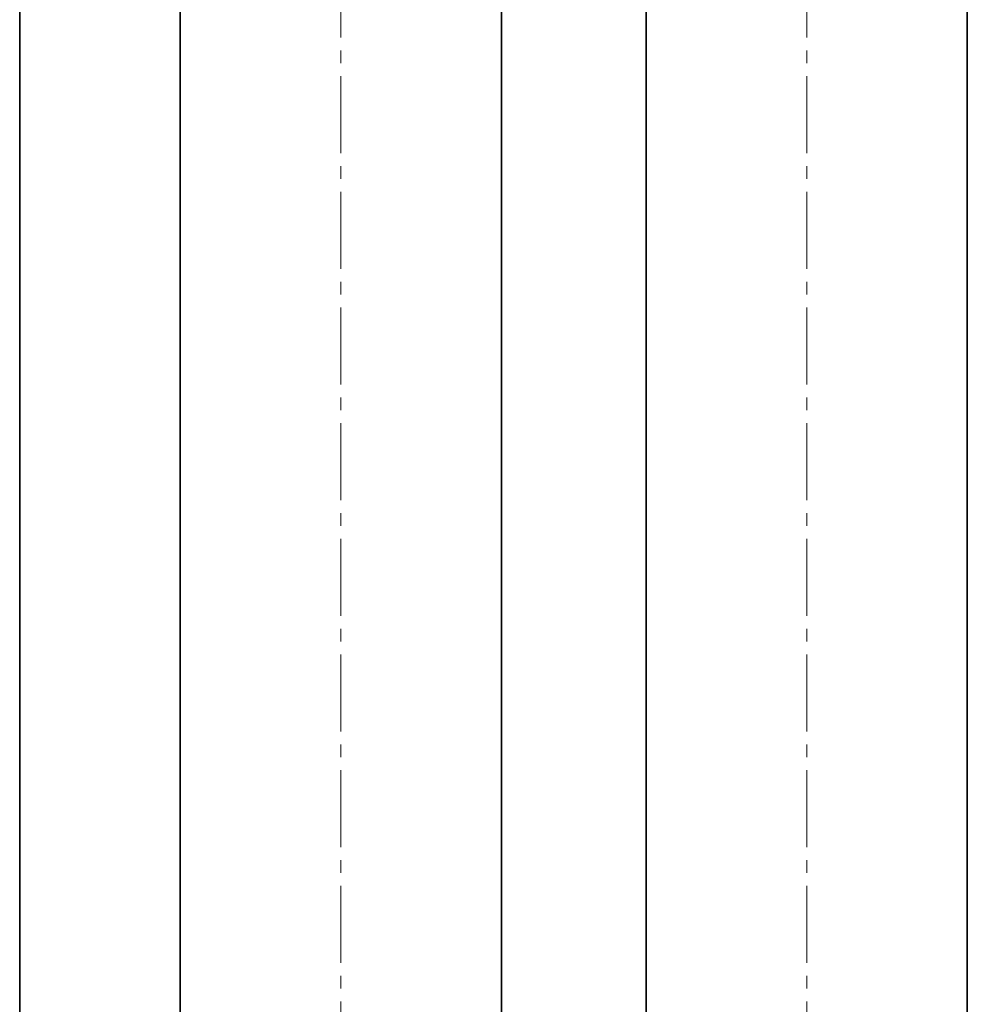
# Model space of a CAD drawing. Header units: millimetres. Extents: x -14862 to 14862, y -10512 to 10512.
# Tile 6 of 199: x -11534 to -10944, y -1284 to -671. Entities that reach past the tile are written whole.
import ezdxf

# ---------------------------------------------------------------- set-up
doc = ezdxf.new("R2010")
doc.units = ezdxf.units.MM
doc.header["$LTSCALE"] = 4
doc.linetypes.add('点画线', pattern=[18, 12, -2, 2, -2])
doc.layers.add('中心线层', color=1, linetype='点画线', lineweight=18)
doc.layers.add('几何体', color=7, linetype='Continuous', lineweight=35)

msp = doc.modelspace()

# ---------------------------------------------------------------- linework, layer by layer
at = {"layer": '中心线层'}
for p, q in [((-11333.859, -58.603), (-11333.859, -2808.181)), ((-11043.859, -58.603), (-11043.859, -2808.181))]:
    msp.add_line(p, q, dxfattribs=at)
at = {"layer": '几何体'}
for p, q in [((-11533.859, -2690.88), (-11533.859, -245.88)), ((-11433.859, -270.88), (-11433.859, -2670.88)), ((-11233.86, -2670.88), (-11233.86, -270.88)), ((-11143.86, -270.88), (-11143.86, -2670.88)), ((-10943.859, -2670.88), (-10943.859, -270.88))]:
    msp.add_line(p, q, dxfattribs=at)

doc.saveas('drawing.dxf')
